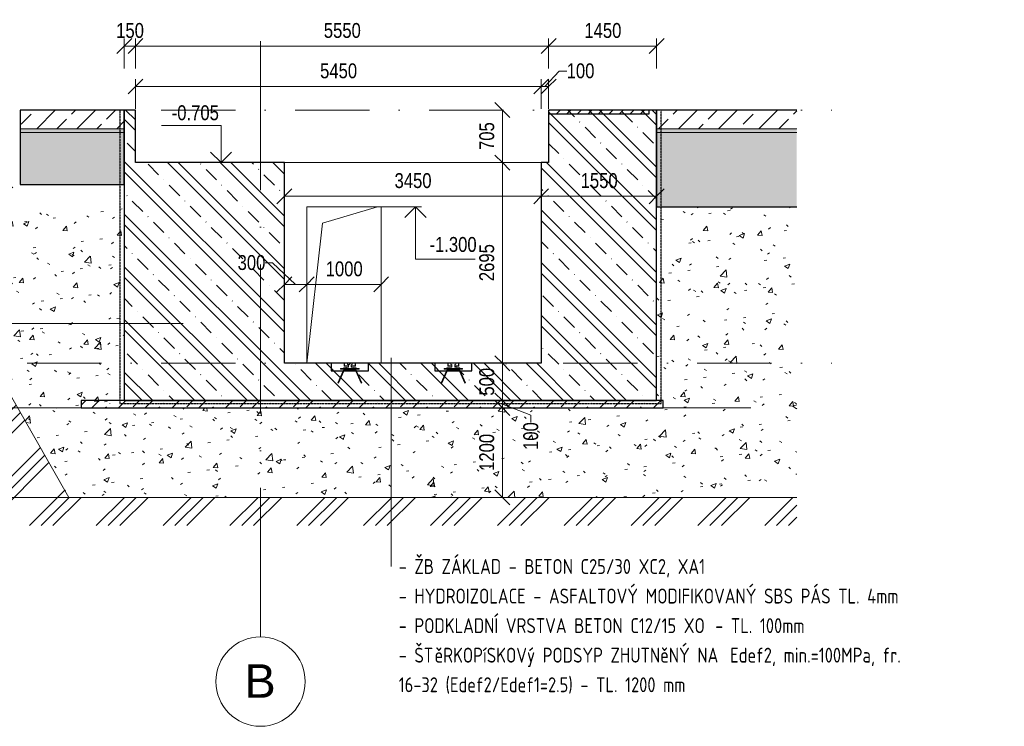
# Model space of a CAD drawing. Header units: millimetres. Extents: x 7561 to 278966, y -17625 to 5584.
# Tile 2 of 34: x 17515 to 30741, y -8274 to 1213. Entities that reach past the tile are written whole.
import ezdxf

# ---------------------------------------------------------------- set-up
doc = ezdxf.new("R2010")
doc.units = ezdxf.units.MM
for name, pattern in [('A_CARA_15', [7.6, 5, -1.3, 0, -1.3]), ('B_CARA_05', [4, 3, -1]), ('Čerchovaná 10mm', [1800, 1000, -400, 0, -400]), ('Čerchovaná 20mm', [3000, 2000, -500, 0, -500])]:
    doc.linetypes.add(name, pattern=pattern)
for name, color, linetype, lineweight in [('CA_KOTY', 3, 'Continuous', 9), ('CA_KOTY-100', 3, 'Continuous', 9), ('CA_NEVHRA_5', 1, 'B_CARA_05', 25), ('CA_OSY', 5, 'A_CARA_15', 9), ('CA_PODLAHA', 1, 'Continuous', 25), ('CA_PODLAHA25', 7, 'Continuous', 13), ('CA_POHHRA18', 9, 'Continuous', 9), ('CA_POHHRA25', 7, 'Continuous', 13), ('CA_REZY', 1, 'Continuous', 25), ('CA_SRAFY', 9, 'Continuous', 25), ('CA_TEXT25', 7, 'Continuous', 9), ('CA_TEXT35', 62, 'Continuous', 9), ('CA_VYZTUZ5', 1, 'Continuous', 13), ('CA_ZARIZPRED', 8, 'Continuous', 13), ('Konstrukční výztuhy', 7, 'Continuous', 13), ('Terénní útvar', 7, 'Continuous', 13), ('Vzor v řezu', 7, 'Continuous', 13)]:
    doc.layers.add(name, color=color, linetype=linetype, lineweight=lineweight)
doc.styles.add('Arial', font='arial.ttf', dxfattribs={"width": 0.8, "height": 200})
doc.styles.add('Arial_1', font='arial.ttf', dxfattribs={"height": 450})
doc.styles.add('ISOCPEUR', font='isocpeur.ttf', dxfattribs={"width": 0.8, "height": 200})
doc.dimstyles.new('HP_Přímá_-_2_mm_Ariel_1-100', dxfattribs={"dimscale": 304.8, "dimtxt": 204.05188, "dimasz": 0.656168, "dimexe": 0.328084, "dimexo": 0.0625, "dimgap": 0.164042, "dimtad": 1, "dimdec": 0, "dimzin": 0, "dimdsep": 46, "dimtxsty": 'Arial', "dimblk1": 'OBLIQUE', "dimblk2": 'OBLIQUE', "dimsah": 1, "dimcen": 0.09, "dimazin": 0, "dimtfac": 1, "dimtdec": 4, "dimtix": 1, "dimtmove": 0, "dimatfit": 3, "dimfxl": 0.984252, "dimfxlon": 1, "dimtvp": 1, "dimtolj": 1, "dimtzin": 0, "dimarcsym": 2})
doc.dimstyles.new('HP_Přímá_-_2_mm_Ariel_1-100_1', dxfattribs={"dimscale": 304.8, "dimtxt": 204.05188, "dimasz": 0.656168, "dimexe": 0.328084, "dimexo": 0.0625, "dimgap": 0.164042, "dimtad": 1, "dimdec": 0, "dimzin": 0, "dimdsep": 46, "dimtxsty": 'Arial', "dimblk1": 'OBLIQUE', "dimblk2": 'OBLIQUE', "dimsah": 1, "dimcen": 0.09, "dimazin": 0, "dimtfac": 1, "dimtdec": 4, "dimtix": 1, "dimtmove": 1, "dimatfit": 3, "dimfxl": 0.984252, "dimfxlon": 1, "dimtvp": 1, "dimtolj": 1, "dimtzin": 0, "dimarcsym": 2})
doc.dimstyles.new('HP_Přímá_-_2_mm_Ariel_1-100_vnitřní', dxfattribs={"dimscale": 304.8, "dimtxt": 204.05188, "dimasz": 0.656168, "dimexe": 0, "dimexo": 0.0625, "dimgap": 0.164042, "dimtad": 1, "dimdec": 0, "dimzin": 0, "dimdsep": 46, "dimtxsty": 'Arial', "dimblk1": 'OBLIQUE', "dimblk2": 'OBLIQUE', "dimsah": 1, "dimcen": 0.09, "dimazin": 0, "dimtfac": 1, "dimtdec": 4, "dimtix": 1, "dimtmove": 0, "dimatfit": 3, "dimfxl": 0, "dimfxlon": 1, "dimtvp": 1, "dimtolj": 1, "dimtzin": 0, "dimarcsym": 2})
pattern_1 = [(50, (21643.76, 6344.4), (728.737, -63.756), [76.2, -838.2]), (355, (21643.8, 6344.4), (-140.97, 764.228), [60.96, -670.56]), (100.451, (21704.5, 6339.1), (587.77, 700.467), [64.76, -712.36]), (46.184, (21643.8, 6547.6), (1084.316, -168.17), [114.3, -1257.3]), (96.636, (21734.1, 6533.6), (949.61, 989.71), [97.14, -1068.54]), (351.184, (21643.8, 6547.6), (949.62, 989.7), [91.44, -1005.84]), (21, (21745.36, 6496.8), (606.458, -409.06), [76.2, -838.2]), (326, (21745.4, 6496.8), (247.208, 736.753), [60.96, -670.56]), (71.451, (21795.9, 6462.7), (853.668, 327.685), [64.76, -712.36]), (37.5, (21643.76, 6344.4), (12.3547, 338.22), [33.528, -628.904, 33.528, -647.192, -673.1]), (37.5, (21643.76, 6344.4), (12.3547, 338.22), [-1343.152, 33.528, -639.572]), (7.5, (21643.76, 6344.4), (267.279, 400.722), [33.528, -354.584, 33.528, -613.664, -256.54]), (7.5, (21643.76, 6344.4), (267.279, 400.722), [-1035.304, 33.528, -223.012]), (327.5, (21417.2, 6344.4), (542.3633, -22.9153), [33.528, -220.472, 33.528, -1810.512]), (327.5, (21417.2, 6344.4), (542.3633, -22.9153), [-287.528, -758.952, 33.528, -1018.032]), (317.5, (21315.6, 6344.4), (592.517, 101.707), [33.528, -296.672, 33.528, -492.76, -746.76]), (317.5, (21315.6, 6344.4), (592.517, 101.707), [-856.488, 33.528, -713.232])]
pattern_2 = [(45, (21643.76, 6344.4), (-179.605, 179.605), []), (45, (21823.37, 6344.4), (-89.8026, 269.4077), [127, -63.5, 3.353, -60.147])]
pattern_3 = [(135, (21643.76, 6344.4), (-353.553, -353.553), []), (135, (21785.2, 6344.4), (-353.553, -353.553), []), (135, (22068.03, 6344.4), (-494.975, -212.132), [200, -100, 3.353, -96.647])]
pattern_4 = [(45, (21643.76, 6344.4), (-251.447, 251.447), []), (45, (21643.76, 6725.4), (-251.447, 251.447), [])]

# ---------------------------------------------------------------- blocks, each defined once
blk = doc.blocks.new('Plech10 - Plech-2056235-Řez A1')
at = {"layer": 'Konstrukční výztuhy', "lineweight": 9}
h = blk.add_hatch(dxfattribs=at)
h.set_pattern_fill('FP_4', color=8, style=0, pattern_type=2)
h.set_pattern_definition([(45, (21643.76, 6344.39), (-70.7107, 70.7107), [])])
h.paths.add_polyline_path([(25970, -50), (25970, 0), (24620, 0), (24620, -50)])
at = {"layer": 'Konstrukční výztuhy', "color": 10, "lineweight": 25}
for p, q in [((25970, 0), (24620, 0)), ((24620, 0), (24620, -50)), ((24620, -50), (25970, -50)), ((25970, -50), (25970, 0))]:
    blk.add_line(p, q, dxfattribs=at)
blk = doc.blocks.new('JKLA65 - JKLA65-2640118-Řez A1')
at = {"layer": 'CA_POHHRA18'}
h = blk.add_hatch(dxfattribs=at)
h.set_pattern_fill('FP_7', color=256, style=0, pattern_type=2)
h.set_pattern_definition(pattern_4)
h.paths.add_polyline_path([(21950, -3470), (22037, -3470), (22037, -3467), (22033, -3462), (21971, -3452), (21969, -3449), (21969, -3448), (21970, -3419), (21973, -3417), (21979, -3415), (21982, -3411), (21982, -3399), (21977, -3395), (21922, -3395), (21917, -3400), (21917, -3411), (21921, -3415), (21929, -3418), (21931, -3422), (21930, -3451), (21928, -3453), (21927, -3453), (21867, -3462), (21862, -3467), (21862, -3470), (21906, -3470)])
for p, q in [((21917, -3400), (21917, -3411)), ((21921, -3415), (21927, -3417)), ((21950, -3395), (21922, -3395)), ((21931, -3422), (21931, -3448)), ((21977, -3395), (21950, -3395)), ((21969, -3448), (21969, -3422)), ((21973, -3417), (21979, -3415)), ((21982, -3411), (21982, -3400)), ((21862, -3467), (21862, -3470)), ((21862, -3470), (21950, -3470)), ((21927, -3453), (21867, -3462)), ((21950, -3470), (22037, -3470)), ((22033, -3462), (21973, -3453)), ((22037, -3470), (22037, -3467))]:
    blk.add_line(p, q, dxfattribs=at)
for centre, start, end in [((21922, -3400), 90, 180), ((21922, -3411), 180, 254.3205), ((21926, -3422), 0, 74.3205), ((21974, -3422), 105.6795, 180), ((21977, -3400), 0, 90), ((21977, -3411), 285.6795, 0), ((21867, -3467), 98.5637, 180), ((21926, -3448), 278.5637, 0), ((21974, -3448), 180, 261.4363), ((22032, -3467), 0, 81.4363)]:
    blk.add_arc(centre, 5, start, end, dxfattribs=at)
blk = doc.blocks.new('JKLA65 - JKLA65-V2-Řez A1')
at = {"layer": 'CA_POHHRA18'}
h = blk.add_hatch(dxfattribs=at)
h.set_pattern_fill('FP_7', color=256, style=0, pattern_type=2)
h.set_pattern_definition(pattern_4)
h.paths.add_polyline_path([(23252, -3470), (23427, -3470), (23427, -3467), (23423, -3462), (23361, -3452), (23359, -3449), (23359, -3448), (23360, -3419), (23363, -3417), (23369, -3415), (23372, -3411), (23372, -3399), (23367, -3395), (23312, -3395), (23307, -3400), (23307, -3411), (23311, -3415), (23319, -3418), (23321, -3422), (23320, -3451), (23318, -3453), (23317, -3453), (23257, -3462), (23252, -3467)])
for p, q in [((23307, -3400), (23307, -3411)), ((23311, -3415), (23317, -3417)), ((23340, -3395), (23312, -3395)), ((23321, -3422), (23321, -3448)), ((23367, -3395), (23340, -3395)), ((23359, -3448), (23359, -3422)), ((23363, -3417), (23369, -3415)), ((23372, -3411), (23372, -3400)), ((23252, -3467), (23252, -3470)), ((23252, -3470), (23340, -3470)), ((23317, -3453), (23257, -3462)), ((23340, -3470), (23427, -3470)), ((23423, -3462), (23363, -3453)), ((23427, -3470), (23427, -3467))]:
    blk.add_line(p, q, dxfattribs=at)
for centre, start, end in [((23312, -3400), 90, 180), ((23312, -3411), 180, 254.3205), ((23316, -3422), 0, 74.3205), ((23364, -3422), 105.6795, 180), ((23367, -3400), 0, 90), ((23367, -3411), 285.6795, 0), ((23257, -3467), 98.5637, 180), ((23316, -3448), 278.5637, 0), ((23364, -3448), 180, 261.4363), ((23422, -3467), 0, 81.4363)]:
    blk.add_arc(centre, 5, start, end, dxfattribs=at)
blk = doc.blocks.new('Osnova - Bublina osnovy 12mm-4850-Řez A1')
at = {"layer": 'CA_TEXT35'}
blk.add_circle((20750, -7674), 600, dxfattribs=at)
blk = doc.blocks.new('DIMBLOCK1-Řez A1')
at = {"layer": 'CA_KOTY-100'}
for p, q in [((23998, -3400), (23898, -3300)), ((23998, -3900), (23998, -3400)), ((23998, -3400), (24098, -3500)), ((23998, -3400), (23998, -3400)), ((23998, -3400), (23998, -3400)), ((23998, -3900), (23898, -3800)), ((23998, -3900), (24098, -4000)), ((23998, -3900), (23998, -3900)), ((23998, -3900), (23998, -3900))]:
    blk.add_line(p, q, dxfattribs=at)
at = {"layer": 'CA_KOTY-100', "color": 0, "insert": (23688, -3834), "char_height": 200, "width": 440.75, "attachment_point": 1, "rotation": 90, "line_spacing_factor": 0.941778, "style": 'Arial'}
blk.add_mtext('500', dxfattribs=at)
blk = doc.blocks.new('_Oblique')
at = {"color": 0, "linetype": 'ByBlock', "lineweight": -2}
blk.add_line((-0.5, -0.5), (0.5, 0.5), dxfattribs=at)
blk = doc.blocks.new('DIMBLOCK2-Řez A1')
at = {"layer": 'CA_KOTY-100'}
for p, q in [((23998, -705), (23898, -605)), ((23998, -3400), (23998, -705)), ((23998, -705), (24098, -805)), ((23998, -705), (23998, -705)), ((23998, -705), (23998, -705)), ((23998, -3400), (23898, -3300)), ((23998, -3400), (24098, -3500)), ((23998, -3400), (23998, -3400)), ((23998, -3400), (23998, -3400))]:
    blk.add_line(p, q, dxfattribs=at)
at = {"layer": 'CA_KOTY-100', "color": 0, "insert": (23688, -2297), "char_height": 200, "width": 587.67, "attachment_point": 1, "rotation": 90, "line_spacing_factor": 0.941778, "style": 'Arial'}
blk.add_mtext('2695', dxfattribs=at)
blk = doc.blocks.new('DIMBLOCK3-Řez A1')
at = {"layer": 'CA_KOTY-100'}
for p, q in [((23998, 0), (23898, 100)), ((23998, -705), (23998, 0)), ((23998, 0), (24098, -100)), ((23998, 0), (23998, 0)), ((23998, 0), (23998, 0)), ((23998, -705), (23898, -605)), ((23998, -705), (24098, -805)), ((23998, -705), (23998, -705)), ((23998, -705), (23998, -705))]:
    blk.add_line(p, q, dxfattribs=at)
at = {"layer": 'CA_KOTY-100', "color": 0, "insert": (23688, -536), "char_height": 200, "width": 440.75, "attachment_point": 1, "rotation": 90, "line_spacing_factor": 0.941778, "style": 'Arial'}
blk.add_mtext('705', dxfattribs=at)
blk = doc.blocks.new('DIMBLOCK4-Řez A1')
at = {"layer": 'CA_KOTY-100'}
for p, q in [((18920, 860), (19020, 960)), ((18920, 860), (18920, 960)), ((19070, 860), (19170, 960)), ((19070, 860), (19070, 960)), ((18920, 860), (18820, 760)), ((18920, 860), (19070, 860)), ((18920, 860), (18920, 560)), ((19070, 860), (18970, 760)), ((19070, 860), (19070, 560))]:
    blk.add_line(p, q, dxfattribs=at)
at = {"layer": 'CA_KOTY-100', "color": 0, "insert": (18811, 1169), "char_height": 200, "width": 440.75, "attachment_point": 1, "line_spacing_factor": 0.941778, "style": 'Arial'}
blk.add_mtext('150', dxfattribs=at)
blk = doc.blocks.new('DIMBLOCK5-Řez A1')
at = {"layer": 'CA_KOTY-100'}
for p, q in [((19070, 860), (19170, 960)), ((19070, 860), (19070, 960)), ((24620, 860), (24720, 960)), ((24620, 860), (24620, 960)), ((19070, 860), (18970, 760)), ((19070, 860), (24620, 860)), ((19070, 860), (19070, 560)), ((24620, 860), (24520, 760)), ((24620, 860), (24620, 560))]:
    blk.add_line(p, q, dxfattribs=at)
at = {"layer": 'CA_KOTY-100', "color": 0, "insert": (21600, 1169), "char_height": 200, "width": 587.67, "attachment_point": 1, "line_spacing_factor": 0.941778, "style": 'Arial'}
blk.add_mtext('5550', dxfattribs=at)
blk = doc.blocks.new('DIMBLOCK6-Řez A1')
at = {"layer": 'CA_KOTY-100'}
for p, q in [((24620, 860), (24720, 960)), ((24620, 860), (24620, 960)), ((26070, 860), (26170, 960)), ((26070, 860), (26070, 960)), ((24620, 860), (24520, 760)), ((24620, 860), (26070, 860)), ((24620, 860), (24620, 560)), ((26070, 860), (25970, 760)), ((26070, 860), (26070, 560))]:
    blk.add_line(p, q, dxfattribs=at)
at = {"layer": 'CA_KOTY-100', "color": 0, "insert": (25100, 1169), "char_height": 200, "width": 587.67, "attachment_point": 1, "line_spacing_factor": 0.941778, "style": 'Arial'}
blk.add_mtext('1450', dxfattribs=at)
blk = doc.blocks.new('DIMBLOCK7-Řez A1')
at = {"layer": 'CA_KOTY-100'}
for p, q in [((19070, 317), (19170, 417)), ((19070, 317), (19070, 417)), ((24520, 317), (24620, 417)), ((24520, 317), (24520, 417)), ((19070, 317), (18970, 217)), ((19070, 317), (24520, 317)), ((19070, 317), (19070, 17)), ((24520, 317), (24420, 217)), ((24520, 317), (24520, 17))]:
    blk.add_line(p, q, dxfattribs=at)
at = {"layer": 'CA_KOTY-100', "color": 0, "insert": (21550, 627), "char_height": 200, "width": 587.67, "attachment_point": 1, "line_spacing_factor": 0.941778, "style": 'Arial'}
blk.add_mtext('5450', dxfattribs=at)
blk = doc.blocks.new('DIMBLOCK8-Řez A1')
at = {"layer": 'CA_KOTY-100'}
for p, q in [((24520, 317), (24620, 417)), ((24520, 317), (24520, 417)), ((24762, 524), (24570, 317)), ((24620, 317), (24720, 417)), ((24620, 317), (24620, 417)), ((24862, 524), (24762, 524)), ((24520, 317), (24420, 217)), ((24520, 317), (24620, 317)), ((24620, 317), (24520, 217)), ((24520, 317), (24520, 17)), ((24620, 317), (24620, 17))]:
    blk.add_line(p, q, dxfattribs=at)
at = {"layer": 'CA_KOTY-100', "color": 0, "insert": (24862, 627), "char_height": 200, "width": 440.75, "attachment_point": 1, "line_spacing_factor": 0.941778, "style": 'Arial'}
blk.add_mtext('100', dxfattribs=at)
blk = doc.blocks.new('DIMBLOCK9-Řez A1')
at = {"layer": 'CA_KOTY-100'}
for p, q in [((23998, -4000), (23898, -3900)), ((23998, -4000), (23698, -4000)), ((23998, -5200), (23998, -4000)), ((23998, -4000), (24098, -4100)), ((23998, -4000), (24098, -4000)), ((23998, -5200), (23898, -5100)), ((23998, -5200), (23698, -5200)), ((23998, -5200), (24098, -5300)), ((23998, -5200), (24098, -5200))]:
    blk.add_line(p, q, dxfattribs=at)
at = {"layer": 'CA_KOTY-100', "color": 0, "insert": (23688, -4845), "char_height": 200, "width": 587.67, "attachment_point": 1, "rotation": 90, "line_spacing_factor": 0.941778, "style": 'Arial'}
blk.add_mtext('1200', dxfattribs=at)
blk = doc.blocks.new('DIMBLOCK10-Řez A1')
at = {"layer": 'CA_KOTY-100'}
for p, q in [((23998, -3900), (23898, -3800)), ((23998, -3900), (23698, -3900)), ((23998, -4000), (23898, -3900)), ((23998, -4000), (23998, -3900)), ((23998, -3900), (24098, -4000)), ((23998, -3900), (24098, -3900)), ((24382, -4097), (23998, -3950)), ((23998, -4000), (23698, -4000)), ((23998, -4000), (24098, -4100)), ((23998, -4000), (24098, -4000)), ((24382, -4197), (24382, -4097))]:
    blk.add_line(p, q, dxfattribs=at)
at = {"layer": 'CA_KOTY-100', "color": 0, "insert": (24279, -4564), "char_height": 200, "width": 440.75, "attachment_point": 1, "rotation": 90, "line_spacing_factor": 0.941778, "style": 'Arial'}
blk.add_mtext('100', dxfattribs=at)
blk = doc.blocks.new('DIMBLOCK11-Řez A1')
at = {"layer": 'CA_KOTY-100'}
for p, q in [((21070, -1157), (21070, -857)), ((24520, -1157), (24520, -857)), ((21070, -1157), (21170, -1057)), ((24520, -1157), (24620, -1057)), ((21070, -1157), (20970, -1257)), ((21070, -1157), (24520, -1157)), ((21070, -1157), (21070, -1257)), ((24520, -1157), (24420, -1257)), ((24520, -1157), (24520, -1257))]:
    blk.add_line(p, q, dxfattribs=at)
at = {"layer": 'CA_KOTY-100', "color": 0, "insert": (22550, -847), "char_height": 200, "width": 587.67, "attachment_point": 1, "line_spacing_factor": 0.941778, "style": 'Arial'}
blk.add_mtext('3450', dxfattribs=at)
blk = doc.blocks.new('DIMBLOCK12-Řez A1')
at = {"layer": 'CA_KOTY-100'}
for p, q in [((24520, -1157), (24520, -857)), ((24520, -1157), (24620, -1057)), ((26070, -1157), (26170, -1057)), ((26070, -1157), (26070, -1057)), ((24520, -1157), (24420, -1257)), ((24520, -1157), (26070, -1157)), ((24520, -1157), (24520, -1257)), ((26070, -1157), (25970, -1257)), ((26070, -1157), (26070, -1457))]:
    blk.add_line(p, q, dxfattribs=at)
at = {"layer": 'CA_KOTY-100', "color": 0, "insert": (25050, -847), "char_height": 200, "width": 587.67, "attachment_point": 1, "line_spacing_factor": 0.941778, "style": 'Arial'}
blk.add_mtext('1550', dxfattribs=at)
blk = doc.blocks.new('Výškové kóty - Nohoře-517394-Řez A1')
at = {"layer": 'CA_KOTY'}
for p, q in [((16282, -4700), (15482, -4700)), ((16282, -5200), (16282, -4700)), ((16282, -5200), (16140, -5059)), ((16282, -5200), (16423, -5059))]:
    blk.add_line(p, q, dxfattribs=at)
blk = doc.blocks.new('Výškové kóty - Dole-517393-Řez A1')
at = {"layer": 'CA_KOTY'}
for p, q in [((22831, -1300), (22690, -1441)), ((22831, -1300), (22831, -2000)), ((22831, -1300), (22973, -1441)), ((22831, -2000), (23631, -2000))]:
    blk.add_line(p, q, dxfattribs=at)
blk = doc.blocks.new('DIMBLOCK13-Řez A1')
at = {"layer": 'CA_KOTY-100'}
for p, q in [((20810, -2050), (20910, -2050)), ((20910, -2050), (21220, -2341)), ((21370, -2341), (21370, -2041)), ((21070, -2341), (21070, -2159)), ((21070, -2341), (21170, -2241)), ((21370, -2341), (21470, -2241)), ((21070, -2341), (20970, -2441)), ((21070, -2341), (21370, -2341)), ((21070, -2341), (21070, -2441)), ((21370, -2341), (21270, -2441)), ((21370, -2341), (21370, -2441))]:
    blk.add_line(p, q, dxfattribs=at)
at = {"layer": 'CA_KOTY-100', "color": 0, "insert": (20442, -1947), "char_height": 200, "width": 440.75, "attachment_point": 1, "line_spacing_factor": 0.941778, "style": 'Arial'}
blk.add_mtext('300', dxfattribs=at)
blk = doc.blocks.new('DIMBLOCK14-Řez A1')
at = {"layer": 'CA_KOTY-100'}
for p, q in [((21370, -2341), (21370, -2041)), ((22370, -2341), (22370, -2041)), ((21370, -2341), (21470, -2241)), ((22370, -2341), (22470, -2241)), ((21370, -2341), (21270, -2441)), ((21370, -2341), (22370, -2341)), ((21370, -2341), (21370, -2441)), ((22370, -2341), (22270, -2441)), ((22370, -2341), (22370, -2441))]:
    blk.add_line(p, q, dxfattribs=at)
at = {"layer": 'CA_KOTY-100', "color": 0, "insert": (21625, -2032), "char_height": 200, "width": 587.67, "attachment_point": 1, "line_spacing_factor": 0.941778, "style": 'Arial'}
blk.add_mtext('1000', dxfattribs=at)

msp = doc.modelspace()

# ---------------------------------------------------------------- hatches: boundary and pattern name
at = {"layer": 'CA_POHHRA25', "lineweight": 9}
h = msp.add_hatch(dxfattribs=at)
h.set_pattern_fill('FP_5', color=256, style=0, pattern_type=2)
h.set_pattern_definition(pattern_3)
h.paths.add_polyline_path([(18919.9, -3900), (26069.9, -3900), (26069.9, 0), (24619.9, 0), (24619.9, -705), (24519.9, -705), (24519.9, -3400), (23372.4, -3400), (23372.4, -3410.5), (23367.4, -3415.7), (23360.3, -3418.4), (23358.9, -3421.9), (23359.4, -3450.6), (23362, -3452.9), (23363.1, -3453.2), (23423.1, -3462.3), (23427.4, -3467.2), (23427.4, -3470), (23252.4, -3470), (23252.4, -3467.2), (23256.6, -3462.3), (23318.8, -3452.4), (23320.7, -3449.3), (23320.9, -3448.3), (23320.2, -3419.4), (23317.2, -3417.1), (23311, -3415.3), (23307.4, -3410.5), (23307.4, -3400), (21982.4, -3400), (21982.4, -3410.5), (21977.4, -3415.7), (21970.3, -3418.4), (21968.9, -3421.9), (21969.4, -3450.6), (21972, -3452.9), (21973.1, -3453.2), (22033.1, -3462.3), (22037.4, -3467.2), (22037.4, -3470), (21862.4, -3470), (21862.4, -3467.2), (21866.6, -3462.3), (21928.8, -3452.4), (21930.7, -3449.3), (21930.9, -3448.3), (21930.2, -3419.4), (21927.2, -3417.1), (21921, -3415.3), (21917.4, -3410.5), (21917.4, -3400), (21069.9, -3400), (21069.9, -705), (19069.9, -705), (19069.9, 0), (18919.9, 0), (18919.9, -1992.6)])
h.paths.add_polyline_path([(23183.8, -3668.4), (23174.7, -3664.1), (23254.5, -3495.4), (23262.4, -3487.9), (23272.9, -3482.5), (23279.3, -3480.8), (23286.1, -3480), (23402.7, -3481), (23411.2, -3484), (23420.9, -3491), (23425.2, -3495.4), (23431.9, -3507.3), (23505, -3664.1), (23496, -3668.4), (23417.3, -3501.5), (23410.5, -3495.4), (23402.7, -3491.6), (23400.4, -3490.8), (23393.7, -3490), (23279.3, -3490.8), (23269.2, -3495.4), (23267.2, -3496.7), (23260.9, -3504), (23254.5, -3516.6), (23209.2, -3613.9)])
h.paths.add_polyline_path([(22102.1, -3666.5), (22027.1, -3501.8), (22019.5, -3495), (22012.4, -3491.6), (22010.1, -3490.8), (22003.3, -3490), (21889.3, -3490.8), (21879.2, -3495.4), (21877.2, -3496.7), (21870.9, -3504), (21864.5, -3516.6), (21795.1, -3665.5), (21786.1, -3661.3), (21864.5, -3495.4), (21872.4, -3487.9), (21882.9, -3482.5), (21889.3, -3480.8), (21906.3, -3480), (22012.4, -3481), (22021, -3484.1), (22030.7, -3491.1), (22035.6, -3496.6), (22041.6, -3507.7), (22111.2, -3662.4)])
h = msp.add_hatch(dxfattribs=at)
h.set_pattern_fill('FP_5', color=256, style=0, pattern_type=2)
h.set_pattern_definition(pattern_3)
h.paths.add_polyline_path([(22199.9, -3500), (22199.9, -3400), (21982.4, -3400), (21982.4, -3410.5), (21977.4, -3415.7), (21970.3, -3418.4), (21968.9, -3421.9), (21969.4, -3450.6), (21972, -3452.9), (21973.1, -3453.2), (22033.1, -3462.3), (22037.4, -3467.2), (22037.4, -3470), (21862.4, -3470), (21862.4, -3467.2), (21866.6, -3462.3), (21928.8, -3452.4), (21930.7, -3449.3), (21930.9, -3448.3), (21930.2, -3419.4), (21927.2, -3417.1), (21921, -3415.3), (21917.4, -3410.5), (21917.4, -3400), (21699.9, -3400), (21699.9, -3500), (21861.7, -3500), (21864.5, -3495.4), (21872.4, -3487.9), (21882.9, -3482.5), (21889.3, -3480.8), (21906.3, -3480), (22012.4, -3481), (22021, -3484.1), (22030.7, -3491.1), (22039.8, -3500), (22053.8, -3500)])
h.paths.add_polyline_path([(21906.3, -3500), (22025.4, -3500), (22021, -3496), (22012.4, -3491.6), (22010.1, -3490.8), (22003.3, -3490), (21889.3, -3490.8), (21882.9, -3493), (21873.9, -3500), (21896.1, -3500)])
h = msp.add_hatch(dxfattribs=at)
h.set_pattern_fill('FP_5', color=256, style=0, pattern_type=2)
h.set_pattern_definition(pattern_3)
h.paths.add_polyline_path([(23589.9, -3500), (23589.9, -3400), (23372.4, -3400), (23372.4, -3410.5), (23367.4, -3415.7), (23360.3, -3418.4), (23358.9, -3421.9), (23359.4, -3450.6), (23362, -3452.9), (23363.1, -3453.2), (23423.1, -3462.3), (23427.4, -3467.2), (23427.4, -3470), (23252.4, -3470), (23252.4, -3467.2), (23256.6, -3462.3), (23318.8, -3452.4), (23320.7, -3449.3), (23320.9, -3448.3), (23320.2, -3419.4), (23317.2, -3417.1), (23311, -3415.3), (23307.4, -3410.5), (23307.4, -3400), (23089.9, -3400), (23089.9, -3500), (23251.7, -3500), (23254.5, -3495.4), (23262.4, -3487.9), (23272.9, -3482.5), (23279.3, -3480.8), (23286.1, -3480), (23402.7, -3481), (23411.2, -3484), (23420.9, -3491), (23425.2, -3495.4), (23428, -3500), (23528.6, -3500)])
h.paths.add_polyline_path([(23393.7, -3500), (23415.8, -3500), (23411.2, -3495.8), (23402.7, -3491.6), (23400.4, -3490.8), (23393.7, -3490), (23279.3, -3490.8), (23272.9, -3493), (23263.9, -3500), (23381.2, -3500)])
at = {"layer": 'CA_SRAFY', "lineweight": 9}
h = msp.add_hatch(dxfattribs=at)
h.set_pattern_fill('FP_2', color=256, style=0, pattern_type=2)
h.set_pattern_definition([(45, (21643.76, 6344.4), (-269.408, 269.408), []), (45, (21913.17, 6344.4), (-269.408, 269.408), [190.5, -95.25])])
h.paths.add_polyline_path([(27953.3, -250), (27953.3, 0), (26069.9, 0), (26069.9, -250)])
h.paths.add_polyline_path([(9074.8, -250), (10499.9, -250), (10499.9, 0), (9074.8, 0), (9074.8, -199.8)])
h.paths.add_polyline_path([(17519.9, -250), (18919.9, -250), (18919.9, 0), (17519.9, 0), (17519.9, -199.8)])
h = msp.add_hatch(dxfattribs=at)
h.set_pattern_fill('FP_1', color=256, style=0, pattern_type=2)
h.set_pattern_definition(pattern_1)
h.paths.add_polyline_path([(17519.9, -300), (18919.9, -300), (18919.9, -250), (17519.9, -250)])
h.paths.add_polyline_path([(27953.3, -300), (27953.3, -250), (26069.9, -250), (26069.9, -300)])
h.paths.add_polyline_path([(10499.9, -300), (10499.9, -250), (9074.8, -250), (9074.8, -300)])
h = msp.add_hatch(dxfattribs=at)
h.set_pattern_fill('FP_1', color=256, style=0, pattern_type=2)
h.set_pattern_definition(pattern_1)
h.paths.add_polyline_path([(27953.3, -1300), (27953.3, -300), (26069.9, -300), (26069.9, -1300)])
h.paths.add_polyline_path([(9074.8, -1300), (10499.9, -1300), (10499.9, -300), (9074.8, -300), (9074.8, -784.7)])
h.paths.add_polyline_path([(17519.9, -1000), (18919.9, -1000), (18919.9, -300), (17519.9, -300)])
h = msp.add_hatch(dxfattribs=at)
h.set_pattern_fill('FP_6', color=256, style=0, pattern_type=2)
h.set_pattern_definition(pattern_2)
h.paths.add_polyline_path([(26159.9, -4000), (26159.9, -3900), (18339.9, -3900), (18339.9, -4000), (25593.5, -4000)])
h = msp.add_hatch(dxfattribs=at)
h.set_pattern_fill('FP_6', color=256, style=0, pattern_type=2)
h.set_pattern_definition(pattern_2)
h.paths.add_polyline_path([(26159.9, -4000), (26159.9, -3900), (18339.9, -3900), (18339.9, -4000), (25593.5, -4000)])
at = {"layer": 'CA_ZARIZPRED', "lineweight": 9}
h = msp.add_hatch(dxfattribs=at)
h.set_pattern_fill('FP_1', color=256, style=0, pattern_type=2)
h.set_pattern_definition(pattern_1)
h.paths.add_polyline_path([(18174.9, -5200), (27953.3, -5200), (27953.3, -1300), (26069.9, -1300), (26069.9, -4000), (18919.9, -4000), (18919.9, -1300), (17519.9, -1300), (17519.9, -1000), (15774.9, -1000), (16342.1, -1992.6)])
at = {"layer": 'Vzor v řezu', "lineweight": 9}
h = msp.add_hatch(dxfattribs=at)
h.set_pattern_fill('FP_3', color=250, style=0, pattern_type=2)
h.set_pattern_definition([(45, (21643.76, 6344.4), (-449.013, 449.013), []), (45, (21802.5, 6344.4), (0, 898.026), []), (45, (21485, 6344.4), (0, 898.026), [])])
h.paths.add_polyline_path([(27735.2, -5578.3), (27953.3, -5578.3), (27953.3, -5200), (18174.9, -5200), (16260.6, -1850), (10509.9, -1850), (10509.9, -1140), (10499.9, -1140), (10499.9, -1300), (9074.8, -1300), (9074.8, -5578.3), (25593.5, -5578.3)])

# ---------------------------------------------------------------- linework, layer by layer
at = {"layer": 'CA_KOTY'}
for p, q in [((19459.9, -705), (19905.7, -705)), ((19905.7, -705), (20218.9, -705)), ((21975.7, -1300), (22910.4, -1300)), ((22910.4, -1300), (22831.2, -1300)), ((17810.1, -4000), (16036.7, -4000)), ((18724.3, -5200), (16007, -5200))]:
    msp.add_line(p, q, dxfattribs=at)
at = {"layer": 'CA_NEVHRA_5'}
for p, q in [((18859.9, 0), (18859.9, -3940)), ((26129.9, -3940), (26129.9, 0)), ((18859.9, -3940), (26129.9, -3940))]:
    msp.add_line(p, q, dxfattribs=at)
at = {"layer": 'CA_OSY', "linetype": 'Čerchovaná 20mm'}
msp.add_line((20749.9, -7074.2), (20749.9, 1213.4), dxfattribs=at)
at = {"layer": 'CA_OSY', "linetype": 'Čerchovaná 10mm'}
for p, q in [((8613.5, 0), (28422.1, 0)), ((8613.5, -3400), (28422.1, -3400))]:
    msp.add_line(p, q, dxfattribs=at)
at = {"layer": 'CA_PODLAHA'}
for p, q in [((18919.9, 0), (17519.9, 0)), ((17519.9, 0), (17519.9, -1000)), ((18919.9, -1000), (18919.9, 0)), ((27953.3, 0), (26069.9, 0)), ((26069.9, 0), (26069.9, -1300)), ((17519.9, -1000), (18919.9, -1000)), ((26069.9, -1300), (27953.3, -1300)), ((26159.9, -3900), (18339.9, -3900)), ((18339.9, -3900), (18339.9, -4000)), ((26159.9, -4000), (26159.9, -3900)), ((18339.9, -4000), (26159.9, -4000))]:
    msp.add_line(p, q, dxfattribs=at)
at = {"layer": 'CA_PODLAHA25'}
for p, q in [((18919.9, -250), (17519.9, -250)), ((27953.3, -250), (26069.9, -250)), ((18919.9, -300), (17519.9, -300)), ((27953.3, -300), (26069.9, -300))]:
    msp.add_line(p, q, dxfattribs=at)
at = {"layer": 'CA_POHHRA18'}
for p, q in [((21584.3, -1518.5), (22319.9, -1300)), ((21369.9, -3400), (21584.3, -1518.5)), ((21874.9, -3400), (21874.9, -3440)), ((21874.9, -3400), (21879.9, -3400)), ((21879.9, -3400), (21879.9, -3435)), ((21879.9, -3435), (21930.9, -3435)), ((22019.9, -3435), (21968.9, -3435)), ((22019.9, -3400), (22019.9, -3435)), ((22024.9, -3400), (22019.9, -3400)), ((22024.9, -3400), (22024.9, -3440)), ((23264.9, -3400), (23264.9, -3440)), ((23264.9, -3400), (23269.9, -3400)), ((23269.9, -3400), (23269.9, -3435)), ((23269.9, -3435), (23320.9, -3435)), ((23409.9, -3435), (23358.9, -3435)), ((23409.9, -3400), (23409.9, -3435)), ((23414.9, -3400), (23409.9, -3400)), ((23414.9, -3400), (23414.9, -3440)), ((21824.9, -3470), (21862.4, -3470)), ((21824.9, -3480), (21824.9, -3470)), ((22074.9, -3480), (21824.9, -3480)), ((21874.9, -3440), (21930.9, -3440)), ((22024.9, -3440), (21968.9, -3440)), ((22037.4, -3470), (22074.9, -3470)), ((22074.9, -3470), (22074.9, -3480)), ((23214.9, -3470), (23252.4, -3470)), ((23214.9, -3480), (23214.9, -3470)), ((23464.9, -3480), (23214.9, -3480)), ((23264.9, -3440), (23320.9, -3440)), ((23414.9, -3440), (23358.9, -3440)), ((23427.4, -3470), (23464.9, -3470)), ((23464.9, -3470), (23464.9, -3480)), ((27335.6, -4000), (17476.3, -4000))]:
    msp.add_line(p, q, dxfattribs=at)
at = {"layer": 'CA_POHHRA25'}
for p, q in [((21069.9, -705), (24519.9, -705)), ((21369.9, -3400), (21369.9, -1300)), ((21369.9, -1300), (22369.9, -1300)), ((22369.9, -1300), (22369.9, -3400))]:
    msp.add_line(p, q, dxfattribs=at)
at = {"layer": 'CA_REZY'}
for p, q in [((19069.9, 0), (18919.9, 0)), ((18919.9, 0), (18919.9, -3900)), ((19069.9, -705), (19069.9, 0)), ((26069.9, 0), (24619.9, 0)), ((24619.9, 0), (24619.9, -705)), ((26069.9, -3900), (26069.9, 0)), ((21069.9, -705), (19069.9, -705)), ((21069.9, -3400), (21069.9, -705)), ((24619.9, -705), (24519.9, -705)), ((24519.9, -705), (24519.9, -3400)), ((21917.4, -3400), (21069.9, -3400)), ((21917.4, -3400), (21699.9, -3400)), ((21699.9, -3400), (21699.9, -3500)), ((23307.4, -3400), (21982.4, -3400)), ((22199.9, -3400), (21982.4, -3400)), ((22199.9, -3500), (22199.9, -3400)), ((23307.4, -3400), (23089.9, -3400)), ((23089.9, -3400), (23089.9, -3500)), ((24519.9, -3400), (23372.4, -3400)), ((23589.9, -3400), (23372.4, -3400)), ((23589.9, -3500), (23589.9, -3400)), ((21699.9, -3500), (21861.7, -3500)), ((21873.9, -3500), (22025.4, -3500)), ((22037.6, -3500), (22199.9, -3500)), ((23089.9, -3500), (23251.7, -3500)), ((23263.9, -3500), (23415.8, -3500)), ((23428, -3500), (23589.9, -3500)), ((18919.9, -3900), (26069.9, -3900))]:
    msp.add_line(p, q, dxfattribs=at)
at = {"layer": 'CA_TEXT25', "color": 250}
for p, q in [((19709.1, -2867.1), (15906.3, -2867.1)), ((22506, -3327), (22506, -6128.7))]:
    msp.add_line(p, q, dxfattribs=at)
at = {"layer": 'CA_VYZTUZ5'}
for p, q in [((21786.1, -3661.3), (21859.8, -3503.1)), ((21795.1, -3665.5), (21868.9, -3507.3)), ((21896.1, -3480), (22003.3, -3480)), ((21896.1, -3490), (22003.3, -3490)), ((22030.7, -3507.7), (22102.1, -3666.5)), ((22039.8, -3503.6), (22111.2, -3662.4)), ((23174.7, -3664.1), (23249.8, -3503.1)), ((23183.8, -3668.4), (23258.9, -3507.3)), ((23286.1, -3480), (23393.7, -3480)), ((23286.1, -3490), (23393.7, -3490)), ((23420.9, -3507.3), (23496, -3668.4)), ((23429.9, -3503.1), (23505, -3664.1)), ((21795.1, -3665.5), (21786.1, -3661.3)), ((22102.1, -3666.5), (22111.2, -3662.4)), ((23183.8, -3668.4), (23174.7, -3664.1)), ((23496, -3668.4), (23505, -3664.1))]:
    msp.add_line(p, q, dxfattribs=at)
for centre, radius, start, end in [((21896.1, -3520), 40, 90, 155), ((21896.1, -3520), 30, 90, 155), ((22003.3, -3520), 40, 24.22993, 90), ((22003.3, -3520), 30, 24.22993, 90), ((23286.1, -3520), 40, 90, 155), ((23286.1, -3520), 30, 90, 155), ((23393.7, -3520), 40, 25, 90), ((23393.7, -3520), 30, 25, 90)]:
    msp.add_arc(centre, radius, start, end, dxfattribs=at)
at = {"layer": 'Terénní útvar'}
for p, q in [((18174.9, -5200), (16260.6, -1850)), ((27953.3, -5200), (18174.9, -5200))]:
    msp.add_line(p, q, dxfattribs=at)

# ---------------------------------------------------------------- block references
at = {"layer": 'CA_KOTY'}
for name, p in [('Výškové kóty - Nohoře-517394-Řez A1', (3937.1, 4495)), ('Výškové kóty - Dole-517393-Řez A1', (0, 0))]:
    msp.add_blockref(name, p, dxfattribs=at)
at = {"layer": 'CA_POHHRA18'}
for name in ['JKLA65 - JKLA65-2640118-Řez A1', 'JKLA65 - JKLA65-V2-Řez A1']:
    msp.add_blockref(name, (0, 0), dxfattribs=at)
at = {"layer": 'CA_TEXT35'}
msp.add_blockref('Osnova - Bublina osnovy 12mm-4850-Řez A1', (0, 0), dxfattribs=at)
at = {"layer": 'Konstrukční výztuhy'}
msp.add_blockref('Plech10 - Plech-2056235-Řez A1', (0, 0), dxfattribs=at)

# ---------------------------------------------------------------- texts
at = {"layer": 'CA_KOTY', "char_height": 200, "width": 749.247, "attachment_point": 1, "line_spacing_factor": 0.941778, "style": 'Arial'}
for s, insert in [('-0.705', (19556.8, 64.1)), ('-1.300', (23019, -1704.3))]:
    msp.add_mtext(s, dxfattribs=dict(at, insert=insert))
at = {"layer": 'CA_TEXT25', "char_height": 200, "attachment_point": 1, "style": 'ISOCPEUR', "bg_fill": 3, "box_fill_scale": 1.25, "bg_fill_color": 256, "bg_fill_true_color": 13158600, "bg_fill_transparency": 0}
for s, insert, width in [('- ŽB ZÁKLAD - BETON C25/30 XC2, XA1', (22606, -6028.7), 5053.838), ('- HYDROIZOLACE - ASFALTOVÝ MODIFIKOVANÝ SBS PÁS TL. 4mm', (22606, -6425.6), 8177.213), ('- PODKLADNÍ VRSTVA BETON C12/15 XO', (22606, -6822.4), 5028.184)]:
    msp.add_mtext(s, dxfattribs=dict(at, insert=insert, width=width))

# ---------------------------------------------------------------- dimensions: what is measured, and where the dimension line sits
at = {"layer": 'CA_KOTY'}
for base, p1, p2, override, picture, middle in [((19069.9, 859.6), (18919.9, 559.6), (19069.9, 559.6), {"dimpost": '<>', "dimfxl": 150}, 'DIMBLOCK4-Řez A1', (18994.9, 1011.7)), ((24619.9, 859.6), (19069.9, 559.6), (24619.9, 559.6), {"dimpost": '<>', "dimfxl": 5550.0492}, 'DIMBLOCK5-Řez A1', (21844.9, 1011.7)), ((26069.9, 859.6), (24619.9, 559.6), (26069.9, 559.6), {"dimpost": '<>', "dimfxl": 1449.9508}, 'DIMBLOCK6-Řez A1', (25344.9, 1011.7)), ((24519.9, 317.5), (19069.9, 17.5), (24519.9, 17.5), {"dimpost": '<>', "dimfxl": 5450}, 'DIMBLOCK7-Řez A1', (21794.9, 469.6)), ((24519.9, -1156.8), (21069.9, -856.8), (24519.9, -856.8), {"dimpost": '<>', "dimfxl": 3450}, 'DIMBLOCK11-Řez A1', (22794.9, -1004.6)), ((26069.9, -1156.8), (24519.9, -856.8), (26069.9, -1456.8), {"dimpost": '<>', "dimfxl": 1662.077014}, 'DIMBLOCK12-Řez A1', (25294.9, -1004.7)), ((22369.9, -2341.2), (21369.9, -2041.2), (22369.9, -2041.2), {"dimpost": '<>', "dimfxl": 1000}, 'DIMBLOCK14-Řez A1', (21869.9, -2189.1))]:
    dim = msp.add_linear_dim(base=base, p1=p1, p2=p2, dimstyle='HP_Přímá_-_2_mm_Ariel_1-100', override=override, dxfattribs=at)
    dim.commit()
    dim.dimension.update_dxf_attribs({"geometry": picture, "text_midpoint": middle})
for base, p1, p2, override, picture, middle in [((24619.9, 317.5), (24519.9, 17.5), (24619.9, 17.5), {"dimpost": '<>', "dimfxl": 100.0492}, 'DIMBLOCK8-Řez A1', (25081.9, 493.8)), ((21369.9, -2341.2), (21069.9, -2159.4), (21369.9, -2041.2), {"dimpost": '<>', "dimfxl": 322.41857}, 'DIMBLOCK13-Řez A1', (20662.6, -2080.3))]:
    dim = msp.add_linear_dim(base=base, p1=p1, p2=p2, dimstyle='HP_Přímá_-_2_mm_Ariel_1-100_1', override=override, dxfattribs=at)
    dim.commit()
    dim.dimension.update_dxf_attribs({"geometry": picture, "text_midpoint": middle, "dimtype": 160})
for base, p1, p2, dimstyle, override, picture, middle in [((23997.6, 0), (23997.6, -705), (23997.6, 0), 'HP_Přímá_-_2_mm_Ariel_1-100_vnitřní', {"dimpost": '<>', "dimfxl": 705}, 'DIMBLOCK3-Řez A1', (23845.5, -352.5)), ((23997.6, -705), (23997.6, -3400), (23997.6, -705), 'HP_Přímá_-_2_mm_Ariel_1-100_vnitřní', {"dimpost": '<>', "dimfxl": 2695}, 'DIMBLOCK2-Řez A1', (23845.5, -2052.5)), ((23997.6, -3400), (23997.6, -3900), (23997.6, -3400), 'HP_Přímá_-_2_mm_Ariel_1-100_vnitřní', {"dimpost": '<>', "dimfxl": 500}, 'DIMBLOCK1-Řez A1', (23845.5, -3650)), ((23997.6, -4000), (23697.6, -5200), (23697.6, -4000), 'HP_Přímá_-_2_mm_Ariel_1-100', {"dimpost": '<>', "dimfxl": 1200}, 'DIMBLOCK9-Řez A1', (23845.5, -4600))]:
    dim = msp.add_linear_dim(base=base, p1=p1, p2=p2, angle=90, dimstyle=dimstyle, override=override, dxfattribs=at)
    dim.commit()
    dim.dimension.update_dxf_attribs({"geometry": picture, "text_midpoint": middle})
dim = msp.add_linear_dim(base=(23997.6, -3900), p1=(23697.6, -4000), p2=(23697.6, -3900), angle=90, dimstyle='HP_Přímá_-_2_mm_Ariel_1-100_1', override={"dimpost": '<>', "dimfxl": 100}, dxfattribs=at)
dim.commit()
dim.dimension.update_dxf_attribs({"geometry": 'DIMBLOCK10-Řez A1', "text_midpoint": (24412.2, -4344.1), "dimtype": 160, "text_rotation": 90})

# ---------------------------------------------------------------- next in the draw order: texts
at = {"layer": 'CA_TEXT25', "char_height": 200, "attachment_point": 1, "style": 'ISOCPEUR', "bg_fill": 3, "box_fill_scale": 1.25, "bg_fill_color": 256, "bg_fill_true_color": 13158600, "bg_fill_transparency": 0}
for s, insert, width in [(' - TL. 100mm', (26754.7, -6822.4), 1603.375), ('- ŠT', (22606, -7219.3), 583.628)]:
    msp.add_mtext(s, dxfattribs=dict(at, insert=insert, width=width))
at = {"layer": 'CA_TEXT35', "insert": (20534.7, -7441.6), "char_height": 450, "width": 513.08, "attachment_point": 1, "style": 'Arial_1', "bg_fill": 3, "box_fill_scale": 1.25, "bg_fill_color": 256, "bg_fill_true_color": 13158600, "bg_fill_transparency": 0}
msp.add_mtext('\\fArial|b0|i0|c238|p34|;B', dxfattribs=at)

# ---------------------------------------------------------------- next in the draw order: texts
at = {"layer": 'CA_TEXT25', "insert": (23087.5, -7219.3), "char_height": 200, "width": 4688.269, "attachment_point": 1, "style": 'ISOCPEUR', "bg_fill": 3, "box_fill_scale": 1.25, "bg_fill_color": 256, "bg_fill_true_color": 13158600, "bg_fill_transparency": 0}
msp.add_mtext('ěRKOPíSKOVý PODSYP ZHUTNěNÝ NA', dxfattribs=at)

# ---------------------------------------------------------------- next in the draw order: texts
at = {"layer": 'CA_TEXT25', "char_height": 200, "attachment_point": 1, "style": 'ISOCPEUR', "bg_fill": 3, "box_fill_scale": 1.25, "bg_fill_color": 256, "bg_fill_true_color": 13158600, "bg_fill_transparency": 0}
for s, insert, width in [(' Edef2, min.=100MPa, fr. ', (26955.8, -7219.3), 3052.826), ('16-32 (Edef2/Edef1=2.5) - TL. 1200 mm', (22606, -7616.2), 4752.403)]:
    msp.add_mtext(s, dxfattribs=dict(at, insert=insert, width=width))

doc.saveas('drawing.dxf')
